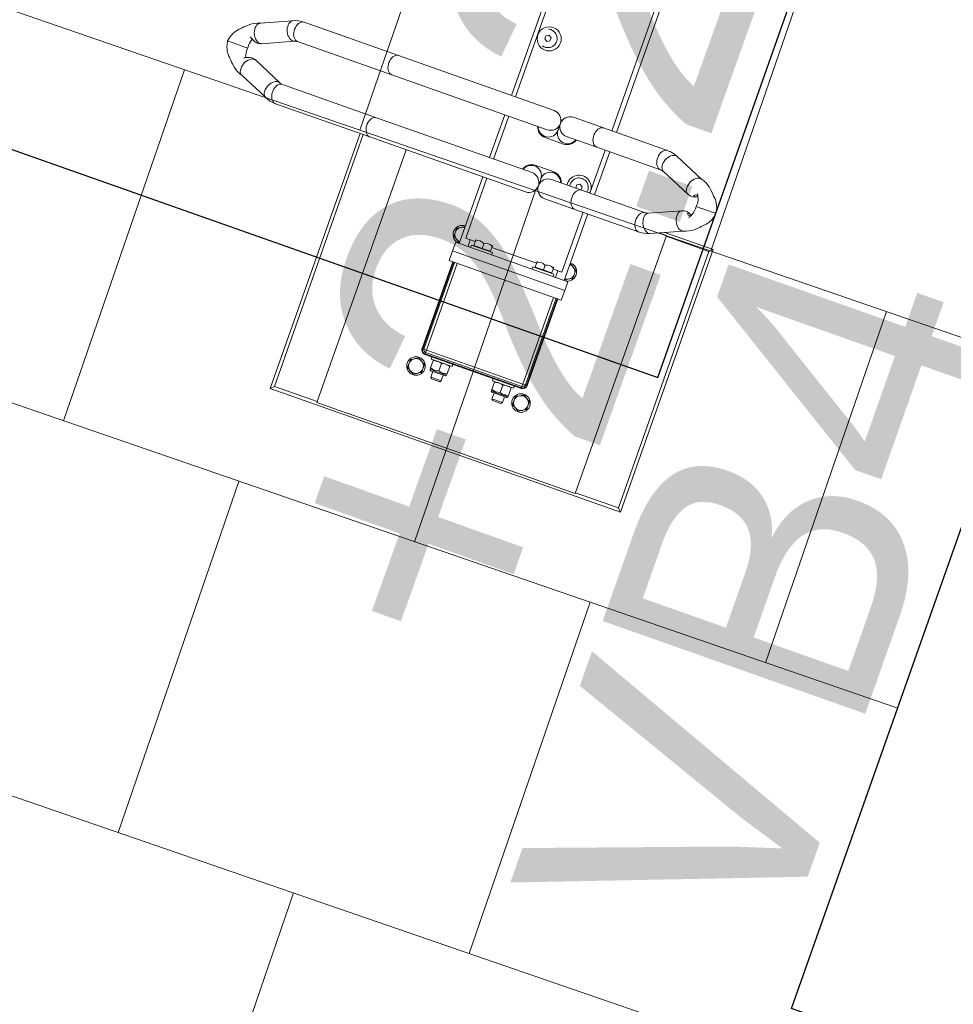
# Model space of a CAD drawing. Header units: metres. Extents: x 134157 to 138734, y 451157 to 455772.
# Tile 8 of 256: x 136357.68 to 136358.69, y 453243.84 to 453244.9. Entities that reach past the tile are written whole.
import ezdxf

# ---------------------------------------------------------------- set-up
doc = ezdxf.new("R2010")
doc.units = ezdxf.units.M
doc.layers.add('-DR-alg-hulplijnen', color=210, linetype='Continuous', plot=False)
doc.layers.add('-DR-nw-gr-arc-gras', color=7, linetype='Continuous', true_color=0xb5d5a4)
for name, color, linetype in [('-DR-nw-inr-fietsparkeren Tulip Traverse', 2, 'Continuous'), ('-DR-nw-txt-hoogtemaat', 2, 'Continuous'), ('-DR-nw-vh-band 20x25 verloop 50-200', 2, 'Continuous'), ('-DR-nw-vh-txt-kantopsluitingen', 2, 'Continuous'), ('VELOPA-FIG15', 1, 'Continuous'), ('VELOPA-FIG25', 1, 'Continuous')]:
    doc.layers.add(name, color=color, linetype=linetype)
doc.layers.add('-DR-nw-vh-arc-tegels 300x300x45', color=253, linetype='Continuous', lineweight=9)
doc.styles.add('Drong', font='txt', dxfattribs={"height": 1.8})

# ---------------------------------------------------------------- blocks, each defined once
blk = doc.blocks.new('Tulip Traverse')
at = {"layer": 'VELOPA-FIG15', "color": 252, "linetype": 'Continuous', "lineweight": 9}
for p, q in [((2945, -64), (2945, 64)), ((2956, 55), (3055, 55)), ((3055, 60), (3055, 59.3)), ((3055, 58), (3055, 59.3)), ((3055, 55), (3055, 58)), ((3055, 55), (3055, -55)), ((3058, 55), (3055, 55)), ((3059.3, 55), (3058, 55)), ((3060, 55), (3059.3, 55)), ((2935, 50), (2927.5, 50)), ((3073.5, 25.6), (3073.5, 44.4)), ((3073.5, -44.4), (3073.5, -25.6)), ((2935, -50), (2927.5, -50)), ((3055, -55), (2956, -55)), ((3055, -55), (3058, -55)), ((3055, -55), (3055, -58)), ((3055, -58), (3055, -59.3)), ((3055, -59.3), (3055, -60)), ((3059.3, -55), (3058, -55)), ((3060, -55), (3059.3, -55))]:
    blk.add_line(p, q, dxfattribs=at)
at = {"layer": 'VELOPA-FIG15', "color": 252, "linetype": 'Continuous', "lineweight": 9, "flags": 128}
for points in [[(2788.7, 121.5), (2788.4, 120.9), (2787.6, 119.9), (2786.5, 119.2), (2785.2, 118.6), (2783.6, 118.3), (2781.9, 118.2), (2780.1, 118.4), (2778.2, 118.8), (2776.3, 119.4), (2774.5, 120.2), (2772.9, 121.3), (2771.4, 122.4), (2770.2, 123.7), (2769.2, 125.1), (2768.6, 126.4), (2768.2, 127.8), (2768.2, 129.1), (2768.6, 130.3)], [(2836.3, 121.5), (2836.6, 120.9), (2837.4, 119.9), (2838.5, 119.2), (2839.8, 118.6), (2841.4, 118.3), (2843.1, 118.2), (2844.9, 118.4), (2846.8, 118.8), (2848.7, 119.4), (2850.5, 120.2), (2852.1, 121.3), (2853.6, 122.4), (2854.8, 123.7), (2855.8, 125.1), (2856.4, 126.4), (2856.8, 127.8), (2856.8, 129.1), (2856.4, 130.3)], [(2788, 118.1), (2787.8, 116.8), (2787.3, 115.5), (2786.4, 114.4), (2785.3, 113.3), (2783.9, 112.4), (2782.2, 111.7), (2780.4, 111.2), (2778.5, 110.9), (2776.5, 110.9), (2774.6, 111), (2772.7, 111.4), (2770.9, 112.1), (2769.4, 112.9), (2768.1, 113.8), (2767.1, 115), (2766.4, 116.2), (2766, 117.4), (2766, 118.1)], [(2837, 118.1), (2837.2, 116.8), (2837.7, 115.5), (2838.6, 114.4), (2839.7, 113.3), (2841.1, 112.4), (2842.8, 111.7), (2844.6, 111.2), (2846.5, 110.9), (2848.5, 110.9), (2850.4, 111), (2852.3, 111.4), (2854.1, 112.1), (2855.6, 112.9), (2856.9, 113.8), (2857.9, 115), (2858.6, 116.2), (2859, 117.4), (2859, 118.1)], [(2788, 45.1), (2787.8, 43.9), (2787.3, 42.6), (2786.4, 41.4), (2785.3, 40.4), (2783.9, 39.5), (2782.2, 38.8), (2780.4, 38.3), (2778.5, 38), (2776.5, 37.9), (2774.6, 38.1), (2772.7, 38.5), (2770.9, 39.1), (2769.4, 39.9), (2768.1, 40.9), (2767.1, 42), (2766.4, 43.2), (2766, 44.5), (2766, 45.1)], [(2837, 45.1), (2837.2, 43.9), (2837.7, 42.6), (2838.6, 41.4), (2839.7, 40.4), (2841.1, 39.5), (2842.8, 38.8), (2844.6, 38.3), (2846.5, 38), (2848.5, 37.9), (2850.4, 38.1), (2852.3, 38.5), (2854.1, 39.1), (2855.6, 39.9), (2856.9, 40.9), (2857.9, 42), (2858.6, 43.2), (2859, 44.5), (2859, 45.1)], [(2788, -189), (2787.8, -190.3), (2787.3, -191.6), (2786.4, -192.7), (2785.3, -193.8), (2783.9, -194.7), (2782.2, -195.4), (2780.4, -196), (2778.5, -196.3), (2776.5, -196.3), (2774.6, -196.1), (2772.7, -195.7), (2770.9, -195.1), (2769.4, -194.3), (2768.1, -193.3), (2767.1, -192.2), (2766.4, -190.9), (2766, -189.6), (2766, -189)], [(2837, -189), (2837.2, -190.3), (2837.7, -191.6), (2838.6, -192.7), (2839.7, -193.8), (2841.1, -194.7), (2842.8, -195.4), (2844.6, -196), (2846.5, -196.3), (2848.5, -196.3), (2850.4, -196.1), (2852.3, -195.7), (2854.1, -195.1), (2855.6, -194.3), (2856.9, -193.3), (2857.9, -192.2), (2858.6, -190.9), (2859, -189.6), (2859, -189)], [(2788, -296.7), (2787.8, -298.1), (2787.3, -299.3), (2786.4, -300.5), (2785.3, -301.6), (2783.9, -302.5), (2782.2, -303.2), (2780.4, -303.7), (2778.5, -304), (2776.5, -304.1), (2774.6, -303.9), (2772.7, -303.5), (2770.9, -302.9), (2769.4, -302.1), (2768.1, -301.1), (2767.1, -299.9), (2766.4, -298.7), (2766, -297.4), (2766, -296.7)], [(2837, -296.7), (2837.2, -298.1), (2837.7, -299.3), (2838.6, -300.5), (2839.7, -301.6), (2841.1, -302.5), (2842.8, -303.2), (2844.6, -303.7), (2846.5, -304), (2848.5, -304.1), (2850.4, -303.9), (2852.3, -303.5), (2854.1, -302.9), (2855.6, -302.1), (2856.9, -301.1), (2857.9, -299.9), (2858.6, -298.7), (2859, -297.4), (2859, -296.7)], [(2789.1, -301.9), (2788.9, -303.2), (2788.4, -304.6), (2787.6, -306), (2786.5, -307.3), (2785.2, -308.6), (2783.6, -309.7), (2781.9, -310.6), (2780.1, -311.4), (2778.2, -311.9), (2776.3, -312.1), (2774.5, -312.2), (2772.9, -312), (2771.4, -311.5), (2770.2, -310.8), (2769.2, -309.9), (2768.6, -308.9)], [(2788.7, -300), (2788.9, -300.6), (2789.1, -301.9)], [(2836.3, -300), (2836.1, -300.6), (2835.9, -301.9)], [(2835.9, -301.9), (2836.1, -303.2), (2836.6, -304.6), (2837.4, -306), (2838.5, -307.3), (2839.8, -308.6), (2841.4, -309.7), (2843.1, -310.6), (2844.9, -311.4), (2846.8, -311.9), (2848.7, -312.1), (2850.5, -312.2), (2852.1, -312), (2853.6, -311.5), (2854.8, -310.8), (2855.8, -309.9), (2856.4, -308.9)]]:
    blk.add_lwpolyline(points, dxfattribs=at)
at = {"layer": 'VELOPA-FIG25', "color": 252, "linetype": 'Continuous', "lineweight": 9}
for p, q in [((2850, 200), (2850, 145)), ((2853.5, 196.5), (2850, 200)), ((3150, 200), (2850, 200)), ((2853.5, 196.5), (2853.5, 147.5)), ((3146.5, 196.5), (2853.5, 196.5)), ((3146.5, 196.5), (3150, 200)), ((3146.5, 147.5), (3146.5, 196.5)), ((3150, -200), (3150, 200)), ((2812.5, 188.4), (2812.5, 190)), ((2812.5, 188), (2812.5, 188.4)), ((2812.5, 174), (2812.5, 188)), ((2812.5, 174), (2812.5, 173.7)), ((2812.5, 173.7), (2812.5, 167.5)), ((2782.8, 163), (2768.6, 130.3)), ((2856.4, 130.3), (2842.2, 163)), ((2788.7, 121.5), (2803.1, 154.4)), ((2821.9, 154.4), (2836.3, 121.5)), ((2852.5, 147.5), (2852.5, 139.3)), ((3147.5, 147.5), (2852.5, 147.5)), ((3147.5, -147.5), (3147.5, 147.5)), ((2766, 118.1), (2766, 45.1)), ((2788, 45.1), (2788, 118.1)), ((2837, 118.1), (2837, 45.1)), ((2859, 45.1), (2859, 118.1)), ((2929.6, 68), (2920.4, 68)), ((2935, -64), (2935, 64)), ((2935, 64), (2945, 64)), ((2945, 64), (2956, 64)), ((2956, -64), (2956, 64)), ((3079.6, 68), (3070.4, 68)), ((2766, 60), (2484, 60)), ((2766, 54.7), (2484, 54.7)), ((2837, 60), (2788, 60)), ((2837, 54.7), (2788, 54.7)), ((2935, 60), (2859, 60)), ((2927.5, 54.7), (2859, 54.7)), ((2927.5, 44.5), (2927.5, 54.7)), ((3055, 60), (2956, 60)), ((3055, 59.3), (2956, 59.3)), ((3055, 58), (2956, 58)), ((3058, -55), (3058, 55)), ((3059.3, -55), (3059.3, 55)), ((3060, 55), (3060, -55)), ((2766, 45.1), (2766, 10.8)), ((2788, 10.8), (2788, 45.1)), ((2831.5, 41.5), (2833.3, 44.5)), ((2833.3, 44.5), (2836.7, 44.5)), ((2836.7, 44.5), (2837, 44)), ((2837, 45.1), (2837, 10.8)), ((2859, 10.8), (2859, 45.1)), ((2925, 44.5), (2925, 44.5)), ((2926.5, 44.5), (2925, 44.5)), ((2931.8, 44.5), (2926.5, 44.5)), ((2932.5, 44.5), (2931.8, 44.5)), ((2931.8, 44.5), (2931.8, 39.7)), ((2935, 47), (2932.5, 47)), ((2932.5, 23), (2932.5, 47)), ((3062.5, 47), (3060, 47)), ((3062.5, 47), (3062.5, 23)), ((3062.5, 44.5), (3062.5, 44.5)), ((3063.2, 44.5), (3062.5, 44.5)), ((3071.8, 44.5), (3063.2, 44.5)), ((3070.4, 52), (3079.6, 52)), ((3071.8, 44.5), (3072.5, 44.5)), ((3072.5, 44.5), (3072.5, 44.5)), ((3073.5, 44.4), (3072.5, 44.4)), ((3074.5, 26.6), (3074.5, 43.4)), ((2833.3, 38.5), (2831.5, 41.5)), ((2836.7, 38.5), (2833.3, 38.5)), ((2837, 39), (2836.7, 38.5)), ((2926.5, 35), (2931.8, 35)), ((2931.8, 39.7), (2931.8, 35)), ((2931.8, 35), (2931.8, 30.2)), ((3063, 41), (3062.5, 41)), ((3071.8, 35), (3063.2, 35)), ((3081.2, 41), (3074.5, 41)), ((3082.5, 39.7), (3081.2, 41)), ((3081.2, 29), (3081.2, 41)), ((3082.5, 30.2), (3082.5, 39.7)), ((2925, 25.5), (2925, 25.5)), ((2925, 25.5), (2926.5, 25.5)), ((2931.8, 25.5), (2926.5, 25.5)), ((2927.5, -25.5), (2927.5, 25.5)), ((2931.8, 30.2), (2931.8, 25.5)), ((2931.8, 25.5), (2932.5, 25.5)), ((2932.5, 23), (2935, 23)), ((3060, 23), (3062.5, 23)), ((3062.5, 29), (3063, 29)), ((3062.5, 25.5), (3062.5, 25.5)), ((3063.2, 25.5), (3062.5, 25.5)), ((3071.8, 25.5), (3063.2, 25.5)), ((3071.8, 25.5), (3072.5, 25.5)), ((3072.5, 25.6), (3073.5, 25.6)), ((3072.5, 25.5), (3072.5, 25.5)), ((3074.5, 29), (3081.2, 29)), ((3081.2, 29), (3082.5, 30.2)), ((2772.7, 0.6), (2772.7, -1.1)), ((2796.7, -10.8), (2796.7, 10.2)), ((2828.3, 10.2), (2828.3, -10.8)), ((2852.3, -1.1), (2852.3, 0.6)), ((2777, -0.3), (2784.5, -0.3)), ((2784.7, -0.3), (2784.5, -0.3)), ((2840.5, -0.3), (2840.3, -0.3)), ((2840.5, -0.3), (2848, -0.3)), ((2766, -11.3), (2766, -189)), ((2788, -189), (2788, -11.3)), ((2837, -11.3), (2837, -189)), ((2859, -189), (2859, -11.3)), ((2925, -25.5), (2925, -25.5)), ((2926.5, -25.5), (2925, -25.5)), ((2931.8, -25.5), (2926.5, -25.5)), ((2932.5, -25.5), (2931.8, -25.5)), ((2931.8, -25.5), (2931.8, -30.2)), ((2931.8, -30.2), (2931.8, -35)), ((2935, -23), (2932.5, -23)), ((2932.5, -47), (2932.5, -23)), ((3062.5, -23), (3060, -23)), ((3062.5, -23), (3062.5, -47)), ((3062.5, -25.5), (3062.5, -25.5)), ((3063.2, -25.5), (3062.5, -25.5)), ((3063, -29), (3062.5, -29)), ((3071.8, -25.5), (3063.2, -25.5)), ((3071.8, -25.5), (3072.5, -25.5)), ((3072.5, -25.5), (3072.5, -25.5)), ((3073.5, -25.6), (3072.5, -25.6)), ((3074.5, -43.4), (3074.5, -26.6)), ((3081.2, -29), (3074.5, -29)), ((3082.5, -30.2), (3081.2, -29)), ((3081.2, -41), (3081.2, -29)), ((3082.5, -39.8), (3082.5, -30.2)), ((2691.5, -43.5), (2693.3, -40.5)), ((2693.3, -40.5), (2696.7, -40.5)), ((2696.7, -40.5), (2698.5, -43.5)), ((2926.5, -35), (2931.8, -35)), ((2931.8, -35), (2931.8, -39.8)), ((2931.8, -39.8), (2931.8, -44.5)), ((3062.5, -41), (3063, -41)), ((3071.8, -35), (3063.2, -35)), ((3074.5, -41), (3081.2, -41)), ((3081.2, -41), (3082.5, -39.8)), ((2693.3, -46.5), (2691.5, -43.5)), ((2696.7, -46.5), (2693.3, -46.5)), ((2698.5, -43.5), (2696.7, -46.5)), ((2925, -44.5), (2925, -44.5)), ((2925, -44.5), (2926.5, -44.5)), ((2931.8, -44.5), (2926.5, -44.5)), ((2927.5, -55.3), (2927.5, -44.5)), ((2931.8, -44.5), (2932.5, -44.5)), ((2932.5, -47), (2935, -47)), ((3060, -47), (3062.5, -47)), ((3062.5, -44.5), (3062.5, -44.5)), ((3063.2, -44.5), (3062.5, -44.5)), ((3071.8, -44.5), (3063.2, -44.5)), ((3079.6, -52), (3070.4, -52)), ((3071.8, -44.5), (3072.5, -44.5)), ((3072.5, -44.4), (3073.5, -44.4)), ((3072.5, -44.5), (3072.5, -44.5)), ((2655.2, -55.3), (2766, -55.3)), ((2766, -60), (2655.2, -60)), ((2788, -55.3), (2837, -55.3)), ((2837, -60), (2788, -60)), ((2859, -55.3), (2927.5, -55.3)), ((2935, -60), (2859, -60)), ((3055, -58), (2956, -58)), ((2956, -59.3), (3055, -59.3)), ((3055, -60), (2956, -60)), ((2920.4, -68), (2929.6, -68)), ((2935, -64), (2945, -64)), ((2945, -64), (2956, -64)), ((3070.4, -68), (3079.6, -68)), ((2859, -147.5), (3147.5, -147.5)), ((3146.5, -196.5), (3146.5, -147.5)), ((2766, -189), (2766, -296.7)), ((2788, -296.7), (2788, -189)), ((2837, -189), (2837, -296.7)), ((2859, -296.7), (2859, -189)), ((2859, -196.5), (3146.5, -196.5)), ((2859, -200), (3150, -200)), ((3146.5, -196.5), (3150, -200)), ((2803.1, -332.4), (2788.7, -300)), ((2836.3, -300), (2821.9, -332.4)), ((2768.6, -308.9), (2782.9, -341.3)), ((2842.1, -341.3), (2856.4, -308.9)), ((2803.2, -332.7), (2803.1, -332.4)), ((2821.9, -332.4), (2821.8, -332.7)), ((2812.5, -346.7), (2812.5, -345)), ((2812.5, -346.7), (2812.5, -347.1)), ((2812.5, -361.4), (2812.5, -347.1)), ((2812.5, -361.7), (2812.5, -361.4)), ((2812.5, -367.9), (2812.5, -361.7))]:
    blk.add_line(p, q, dxfattribs=at)
at = {"layer": 'VELOPA-FIG25', "color": 252, "linetype": 'Continuous', "lineweight": 9, "flags": 128}
for points in [[(2812.5, 190), (2809.1, 189.5), (2806.3, 188.7), (2803.8, 187.6), (2802.1, 186.7), (2801, 186.1), (2800.5, 185.7), (2799.7, 185.2), (2798.1, 183.9), (2796.5, 182.3), (2795.9, 181.5), (2795.2, 180.9), (2793.9, 179.8), (2792.5, 178.5), (2790.2, 176.1), (2788, 173.6), (2786.6, 171.5), (2785.1, 169), (2783.7, 166), (2782.6, 162.3)], [(2842.4, 162.3), (2841.3, 166), (2839.9, 169), (2838.4, 171.5), (2837, 173.6), (2834.1, 176.9), (2832.5, 178.5), (2831.1, 179.8), (2830.4, 180.4), (2829.8, 180.9), (2829.1, 181.5), (2828.5, 182.3), (2826.9, 183.9), (2825.3, 185.2), (2824.2, 186), (2823.5, 186.4), (2822.4, 187), (2820.8, 187.8), (2818.7, 188.7), (2815.9, 189.5), (2812.5, 190)], [(2782.7, 162.3), (2782.6, 161.4), (2782.8, 159.9), (2783.3, 158.4), (2784.3, 156.9), (2785.6, 155.5), (2787.2, 154.2), (2789, 153.1), (2791, 152.2), (2793, 151.6), (2795, 151.2), (2797, 151.1), (2798.8, 151.4), (2800.4, 151.9), (2801.7, 152.6), (2802.7, 153.6), (2803.1, 154.5)], [(2801.7, 165.8), (2802.2, 164.9), (2802.7, 163.8), (2803, 162.7), (2803, 162), (2802.9, 161.5), (2802.6, 161.3), (2802.1, 161.4), (2801.5, 161.9), (2801, 162.6), (2800.8, 163.7), (2800.7, 164.7), (2800.7, 165.2)], [(2812.5, 167.4), (2815.1, 167.6), (2817.4, 167.4), (2819.3, 167.1), (2820.8, 166.7), (2823.1, 165.9), (2825, 164.8), (2825.7, 164.2), (2826.1, 163.9), (2826.2, 163.8), (2826.2, 163.9)], [(2842.3, 162.3), (2842.5, 161.4), (2842.3, 159.9), (2841.7, 158.4), (2840.7, 156.9), (2839.4, 155.5), (2837.8, 154.2), (2836, 153.1), (2834, 152.2), (2832, 151.6), (2830, 151.2), (2828, 151.1), (2826.2, 151.4), (2824.6, 151.9), (2823.3, 152.6), (2822.3, 153.6), (2821.9, 154.5)], [(2822, 162.2), (2822.1, 161.6), (2822.3, 161.4), (2822.8, 161.4), (2823.4, 161.7), (2824, 162.5), (2824.2, 163.6), (2824.3, 164.7), (2824.3, 165.2)], [(2920.4, 68), (2919.4, 66.3), (2918.4, 64.5), (2916.9, 61.9), (2915.8, 60)], [(2934.2, 60), (2933.3, 61.7), (2932.2, 63.5), (2930.7, 66.1), (2929.6, 68)], [(3070.4, 68), (3069.4, 66.3), (3068.4, 64.5), (3066.9, 61.9), (3065.8, 60)], [(3084.2, 60), (3083.3, 61.7), (3082.2, 63.5), (3080.7, 66.1), (3079.6, 68)], [(3065.8, 60), (3066.7, 58.3), (3067.8, 56.5), (3069.3, 53.9), (3070.4, 52)], [(3079.6, 52), (3080.6, 53.7), (3081.6, 55.5), (3083.1, 58.1), (3084.2, 60)], [(3063.2, 44.5), (3062.6, 41.3), (3062.6, 41)], [(3072.4, 41), (3072.4, 41.5), (3071.8, 44.5)], [(3062.6, 29), (3062.6, 28.5), (3063.2, 25.5)], [(3071.8, 25.5), (3072.4, 28.7), (3072.4, 29)], [(3063.2, -25.5), (3062.6, -28.7), (3062.6, -29)], [(3072.4, -29), (3072.4, -28.5), (3071.8, -25.5)], [(2700, -34.8), (2698.3, -34), (2696.4, -33.6), (2694.5, -33.5), (2692.6, -33.8), (2690.8, -34.4), (2689.2, -35.4), (2687.8, -36.6), (2686.6, -38.1), (2685.7, -39.8), (2685.2, -41.6), (2685, -43.5), (2685.2, -45.4), (2685.4, -46.2), (2685.2, -45.4), (2685, -43.5), (2685.2, -41.6), (2685.7, -39.8), (2686.6, -38.1), (2687.8, -36.6), (2689.2, -35.4), (2690.8, -34.4), (2692.6, -33.8), (2694.5, -33.5), (2696.4, -33.6), (2698.3, -34), (2700, -34.8), (2701.5, -35.9), (2702.9, -37.3), (2703.9, -38.9), (2704.6, -40.7), (2705, -42.5), (2705, -44.5), (2704.6, -46.2)], [(3062.6, -41), (3062.6, -41.5), (3063.2, -44.5)], [(3071.8, -44.5), (3072.4, -41.3), (3072.4, -41)], [(3070.4, -52), (3069.4, -53.7), (3068.4, -55.5), (3066.9, -58.1), (3065.8, -60)], [(3084.2, -60), (3083.3, -58.3), (3082.2, -56.5), (3080.7, -53.9), (3079.6, -52)], [(2915.8, -60), (2916.7, -61.7), (2917.8, -63.5), (2919.3, -66.1), (2920.4, -68)], [(2929.6, -68), (2930.6, -66.3), (2931.6, -64.5), (2933.1, -61.9), (2934.2, -60)], [(3065.8, -60), (3066.7, -61.7), (3067.8, -63.5), (3069.3, -66.1), (3070.4, -68)], [(3079.6, -68), (3080.6, -66.3), (3081.6, -64.5), (3083.1, -61.9), (3084.2, -60)], [(2783, -341.3), (2783.3, -342), (2784.3, -343.1), (2785.6, -343.9), (2787.2, -344.4), (2789, -344.6), (2791, -344.6), (2793, -344.2), (2795, -343.6), (2797, -342.7), (2798.8, -341.5), (2800.4, -340.2), (2801.7, -338.8), (2802.7, -337.3), (2803.3, -335.8), (2803.5, -334.3)], [(2803.5, -334.3), (2803.3, -332.9), (2803, -332.4)], [(2821.7, -333.1), (2821.2, -335), (2821, -337.3), (2821.3, -339.4), (2821.8, -341.1), (2822.9, -343.5), (2823.4, -344.3), (2823.8, -344.9), (2824, -345.3), (2824, -345.3)], [(2821.6, -334.3), (2821.8, -332.9), (2822, -332.4)], [(2842, -341.3), (2841.7, -342), (2840.7, -343.1), (2839.4, -343.9), (2837.8, -344.4), (2836, -344.6), (2834, -344.6), (2832, -344.2), (2830, -343.6), (2828, -342.7), (2826.2, -341.5), (2824.6, -340.2), (2823.3, -338.8), (2822.3, -337.3), (2821.8, -335.8), (2821.6, -334.3)], [(2782.9, -341.1), (2783.7, -344), (2785.1, -347), (2786.6, -349.5), (2787.9, -351.4), (2790.9, -354.8), (2792.5, -356.4), (2794, -357.7), (2794.6, -358.3), (2795.2, -358.8), (2795.8, -359.4), (2796.5, -360.2), (2798.1, -361.8), (2799.7, -363.1), (2800.8, -363.9), (2801.5, -364.3), (2802.6, -364.9), (2804.2, -365.7), (2806.3, -366.6), (2809.1, -367.4), (2812.5, -367.9)], [(2802.3, -342.7), (2802.2, -342.9), (2801.6, -343.9), (2801, -345.1), (2800.8, -345.9), (2800.7, -346.2), (2800.7, -346.2)], [(2812.5, -367.9), (2815.9, -367.4), (2818.7, -366.6), (2821.2, -365.5), (2822.9, -364.7), (2824, -364), (2824.5, -363.6), (2825.3, -363.1), (2826.9, -361.8), (2828.5, -360.2), (2829.2, -359.4), (2829.8, -358.8), (2830.4, -358.3), (2831, -357.7), (2832.5, -356.4), (2834.1, -354.8), (2837.1, -351.4), (2838.5, -349.5), (2839.9, -347), (2841.3, -344), (2842.1, -341.1)]]:
    blk.add_lwpolyline(points, dxfattribs=at)
at = {"layer": 'VELOPA-FIG25', "color": 252, "linetype": 'Continuous', "lineweight": 9}
for centre, radius in [((3075, 60), 10), ((3075, 60), 7.99), ((2695, -42), 13), ((3075, -60), 10), ((3075, -60), 7.99)]:
    blk.add_circle(centre, radius, dxfattribs=at)
for centre, radius, start, end in [((2810, 149.1), 18.5, 82.1107, 127.3754), ((2791.7, 159), 12.3, 338.4992, 33.8567), ((2831.6, 158.8), 10.6, 147.1939, 204.3385), ((2829.5, 161.4), 7.59, 145.259, 174.2319), ((2796.4, 118), 30.4, 156.2878, 179.9032), ((2828.5, 118), 30.5, 0.1353, 23.6737), ((2796.4, 118), 8.35, 155.7767, 179.7133), ((2828.5, 118), 8.53, 0.5438, 23.9662), ((2925, 60), 10, 0, 180), ((2925, 60), 7.99, 0, 180), ((2835, 41.5), 13, 81.1456, 278.8544), ((3055, 55), 5, 0, 90), ((3055, 55), 4.33, 0, 90), ((3055, 55), 3, 0, 90), ((2835, 41.5), 10, 78.4571, 281.5429), ((2933.7, 39.7), 8.65, 146.7092, 213.2908), ((2933.7, 39.7), 8.65, 146.7092, 213.2908), ((3078.4, 39.7), 15.9, 162.623, 197.377), ((3056.6, 39.7), 15.9, 342.623, 17.377), ((3073.5, 43.4), 1, 0, 90), ((2933.7, 30.2), 8.65, 146.7092, 213.2908), ((2933.7, 30.2), 8.65, 146.7092, 213.2908), ((3078.4, 30.2), 15.9, 162.623, 197.377), ((3056.6, 30.2), 15.9, 342.623, 17.377), ((2784.7, 10.2), 12, 0, 73.7845), ((2840.4, 10.2), 12, 106.2055, 180), ((3073.5, 26.6), 1, 270, 0), ((2777, 10.8), 11, 180, 0), ((2784.6, 10.7), 11, 269.9037, 72.138), ((2840.4, 10.7), 11, 107.862, 270.0963), ((2848, 10.8), 11, 180, 0), ((2777, -11.3), 11, 0, 180), ((2784.7, -11.2), 11, 287.5246, 90.0271), ((2840.3, -11.2), 11, 89.9725, 252.4757), ((2848, -11.3), 11, 0, 180), ((2784.7, -10.8), 12, 286.2155, 0), ((2840.4, -10.8), 12, 180, 253.7945), ((2933.7, -30.2), 8.65, 146.7092, 213.2908), ((2933.7, -30.2), 8.65, 146.7092, 213.2908), ((3078.4, -30.2), 15.9, 162.623, 197.377), ((3056.6, -30.2), 15.9, 342.623, 17.377), ((3073.5, -26.6), 1, 0, 90), ((2695, -43.5), 10, 344.534, 60), ((2933.7, -39.8), 8.65, 146.7092, 213.2908), ((2933.7, -39.8), 8.65, 146.7092, 213.2908), ((3078.4, -39.8), 15.9, 162.623, 197.377), ((3056.6, -39.8), 15.9, 342.623, 17.377), ((3073.5, -43.4), 1, 270, 0), ((2925, -60), 10, 180, 270), ((2925, -60), 7.99, 180, 0), ((2925, -60), 10, 270, 0), ((3055, -55), 4.33, 270, 0), ((3055, -55), 3, 270, 0), ((3055, -55), 5, 270, 0), ((2796, -296.7), 30, 180.1477, 204.0062), ((2796, -296.7), 7.99, 180.6174, 204.3415), ((2829.2, -296.7), 7.81, 335.369, 359.6722), ((2829.2, -296.7), 29.8, 335.952, 359.8941), ((2793.8, -337), 10.2, 326.0086, 22.3666), ((2809.8, -326.1), 19.1, 245.4327, 277.969), ((2814.9, -324.6), 20.6, 263.2014, 292.8477)]:
    blk.add_arc(centre, radius, start, end, dxfattribs=at)
blk = doc.blocks.new('Tulip fietsenrek rail')
at = {"layer": '-DR-alg-hulplijnen'}
blk.add_lwpolyline([(3150, -1935), (3150, -10), (150, -10), (150, -1935)], close=True, dxfattribs=at)
at = {"layer": 'VELOPA-FIG15'}
blk.add_blockref('Tulip Traverse', (150, -200), dxfattribs=at)
blk = doc.blocks.new('*U2237')
blk.add_lwpolyline([(0, 0), (-0.0007, 0.2), (0.9992, 0.2037), (1, 0.0037)], close=True)
blk.add_lwpolyline([(0, 0.0105), (0.1199, 0.011), (0.7647, 0.1173), (0.9996, 0.1182)])

msp = doc.modelspace()

# ---------------------------------------------------------------- hatches: boundary and pattern name
at = {"layer": '-DR-nw-gr-arc-gras', "transparency": 33554687}
h = msp.add_hatch(dxfattribs=at)
h.set_pattern_fill('AGR-BOLLEN', color=256, scale=0.1, pattern_type=2)
h.set_pattern_definition([(115.335625, (136419.71802, 453326.2367), (-0.223681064, -0.105903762), [0.06, -0.187485]), (205.335625, (136419.71802, 453326.2367), (0.105903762, -0.223681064), [0.06, -0.187485])])
edge = h.paths.add_edge_path()
edge.add_arc((-7000776.8095, 3043164.5676), 7592527.9974, 340.05675056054, 340.05722562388)
edge.add_line((136455.7816, 453494.2543), (136455.1236, 453494.4934))
edge.add_arc((380495.2224, 364992.5484), 259592.3036, 160.066656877, 160.080445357)
edge.add_line((136433.8323, 453435.7615), (136433.8135, 453435.7683))
edge.add_line((136433.8135, 453435.7683), (136432.1795, 453431.2551))
edge.add_line((136432.1795, 453431.2551), (136432.1983, 453431.2483))
edge.add_line((136432.1983, 453431.2483), (136431.6776, 453429.8696))
edge.add_line((136431.6776, 453429.8696), (136432.3364, 453429.6312))
edge.add_line((136432.3364, 453429.6312), (136434.3093, 453435.0766))
at = {"layer": '-DR-nw-vh-arc-tegels 300x300x45'}
h = msp.add_hatch(dxfattribs=at)
h.set_pattern_fill('AVH-TEGEL_200X200_HALFST', color=256, scale=2, angle=71, pattern_type=2)
h.set_pattern_definition([(71, (0, 0), (-0.05887645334, 0.44332106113), [0.4, -0.4]), (161, (0, 0), (-0.13022726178, -0.37820743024), [])])
edge = h.paths.add_edge_path()
edge.add_line((136352.2812, 453245.1899), (136357.3044, 453243.416))
edge.add_line((136357.3044, 453243.416), (136356.43, 453240.9399))
edge.add_arc((136353.7898, 453241.8722), 2.8, 253.3613, 340.5499, ccw=False)
edge.add_line((136352.988, 453239.1895), (136352.0299, 453239.4758))
edge.add_line((136352.0299, 453239.4758), (136351.7436, 453238.5177))
edge.add_line((136351.7436, 453238.5177), (136352.7017, 453238.2313))
edge.add_arc((136353.7894, 453241.8768), 3.8043, 253.3871, 342.5675)
edge.add_line((136357.4189, 453240.7371), (136357.136, 453240.837))
edge.add_line((136357.136, 453240.837), (136357.6355, 453242.2514))
edge.add_line((136357.6355, 453242.2514), (136357.9184, 453242.1515))
edge.add_line((136357.9184, 453242.1515), (136358.2473, 453243.083))
edge.add_line((136358.2473, 453243.083), (136360.8887, 453250.5626))
edge.add_line((136360.8887, 453250.5626), (136360.6529, 453250.6459))
edge.add_line((136360.6529, 453250.6459), (136360.8028, 453251.0702))
edge.add_line((136360.8028, 453251.0702), (136360.7556, 453251.0868))
edge.add_line((136360.7556, 453251.0868), (136355.1659, 453253.1202))
edge.add_line((136355.1659, 453253.1202), (136352.2812, 453245.1899))

# ---------------------------------------------------------------- block references
at = {"layer": '-DR-nw-inr-fietsparkeren Tulip Traverse', "xscale": 0.001, "yscale": 0.001, "zscale": 0.001, "rotation": 250.5473389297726}
msp.add_blockref('Tulip fietsenrek rail', (136359.4282, 453247.4839), dxfattribs=at)
at = {"layer": '-DR-nw-vh-band 20x25 verloop 50-200', "rotation": 70.33562535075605}
msp.add_blockref('*U2237', (136358.7023, 453243.7708, 2.27), dxfattribs=at)

# ---------------------------------------------------------------- texts
at = {"layer": '-DR-nw-txt-hoogtemaat', "style": 'Drong'}
msp.add_text('+2.25', height=0.32, rotation=70.3356, dxfattribs=at).set_placement((136358.2158, 453244.1885, 2.3973))
at = {"layer": '-DR-nw-vh-txt-kantopsluitingen', "style": 'Drong'}
msp.add_text('VB4', height=0.3, rotation=70.5499, dxfattribs=at).set_placement((136358.493, 453243.8717))

doc.saveas('drawing.dxf')
